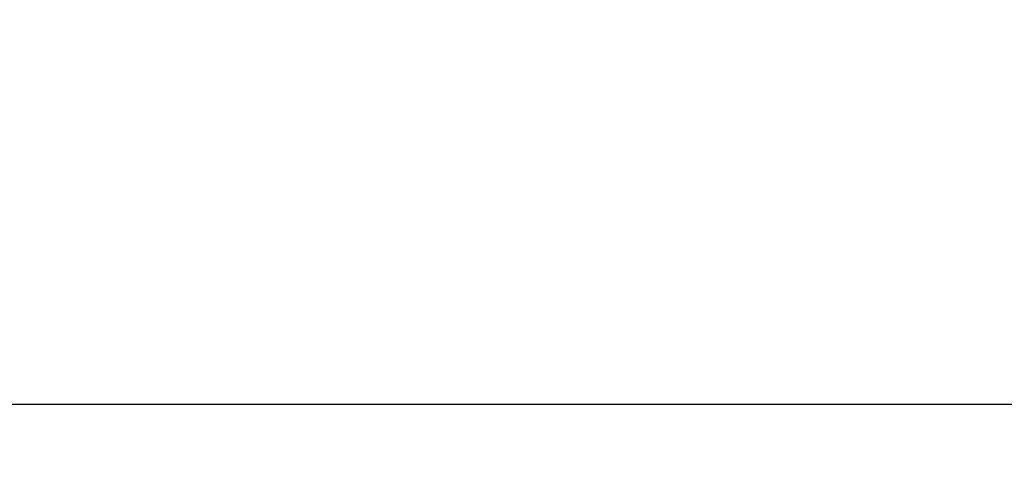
# Model space of a CAD drawing. Header units: inches. Extents: x 0 to 277, y 0 to 179.
# Tile 73 of 94: x 85.687 to 87.137, y 121.073 to 121.735. Entities that reach past the tile are written whole.
import ezdxf

# ---------------------------------------------------------------- set-up
doc = ezdxf.new("R2010")
doc.units = ezdxf.units.IN
doc.header["$LTSCALE"] = 15.20914
doc.header["$MEASUREMENT"] = 0
doc.layers.get('0').update_dxf_attribs({"linetype": 'CONTINUOUS'})
doc.layers.add('DIMENSIONS', color=7, linetype='CONTINUOUS')
doc.styles.get("Standard").update_dxf_attribs({"font": 'txt', "width": 0.8})
doc.dimstyles.new('DIMSTYLE_3', dxfattribs={"dimtxt": 1.268784, "dimasz": 1.626646, "dimexe": 0.09, "dimexo": 0.07, "dimgap": 0.039, "dimtad": 0, "dimtih": 1, "dimtoh": 1, "dimzin": 4, "dimdsep": 46, "dimtxsty": 'Standard', "dimblk": '_FILLED', "dimblk1": '_FILLED', "dimblk2": '_FILLED', "dimcen": 0.09, "dimadec": 0, "dimazin": 0, "dimtfac": 1, "dimtofl": 0, "dimtmove": 0, "dimatfit": 3, "dimldrblk": '_FILLED', "dimfxl": 0, "dimtolj": 1, "dimtzin": 4, "dimarcsym": 0})

# ---------------------------------------------------------------- blocks, each defined once
blk = doc.blocks.new('_FILLED')
at = {"color": 0, "linetype": 'ByBlock'}
blk.add_solid([(0, 0), (-1, 0.2), (-1, -0.2)], dxfattribs=at)
blk = doc.blocks.new('*D17')
at = {"layer": 'DIMENSIONS', "color": 2, "linetype": 'Continuous'}
for p, q in [((71.3642, 121.1695), (71.3642, 126.0524)), ((71.3642, 126.0524), (72.7631, 126.0524)), ((71.3642, 120.0445), (71.3642, 116.7912))]:
    blk.add_line(p, q, dxfattribs=at)
at = {"layer": 'DIMENSIONS', "color": 2, "linetype": 'Continuous', "xscale": 1.6266460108, "yscale": 1.6266460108, "zscale": 1.6266460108}
for p, rotation in [((71.3642, 121.1695), 270), ((71.3642, 120.0445), 90)]:
    blk.add_blockref('_FILLED', p, dxfattribs=dict(at, rotation=rotation))
at = {"layer": 'DIMENSIONS', "color": 2, "linetype": 'Continuous', "insert": (73.3975, 126.6868), "char_height": 1.26878, "width": 4.060108, "attachment_point": 1, "line_spacing_factor": 0.9}
blk.add_mtext('1.13', dxfattribs=at)

msp = doc.modelspace()

# ---------------------------------------------------------------- linework, layer by layer
at = {"color": 3, "linetype": 'Continuous'}
msp.add_line((60.4057, 121.1695), (89.2182, 121.1695), dxfattribs=at)

# ---------------------------------------------------------------- dimensions: what is measured, and where the dimension line sits
at = {"layer": 'DIMENSIONS', "color": 2, "linetype": 'Continuous'}
dim = msp.add_linear_dim(base=(71.3642050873, 121.1694787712), p1=(85.5932079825, 120.0444787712), p2=(89.1982079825, 121.1694787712), angle=90, dimstyle='DIMSTYLE_3', dxfattribs=at)
dim.commit()
dim.dimension.update_dxf_attribs({"geometry": '*D17', "text_midpoint": (75.4275668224, 126.0523660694), "dimtype": 160})

doc.saveas('drawing.dxf')
